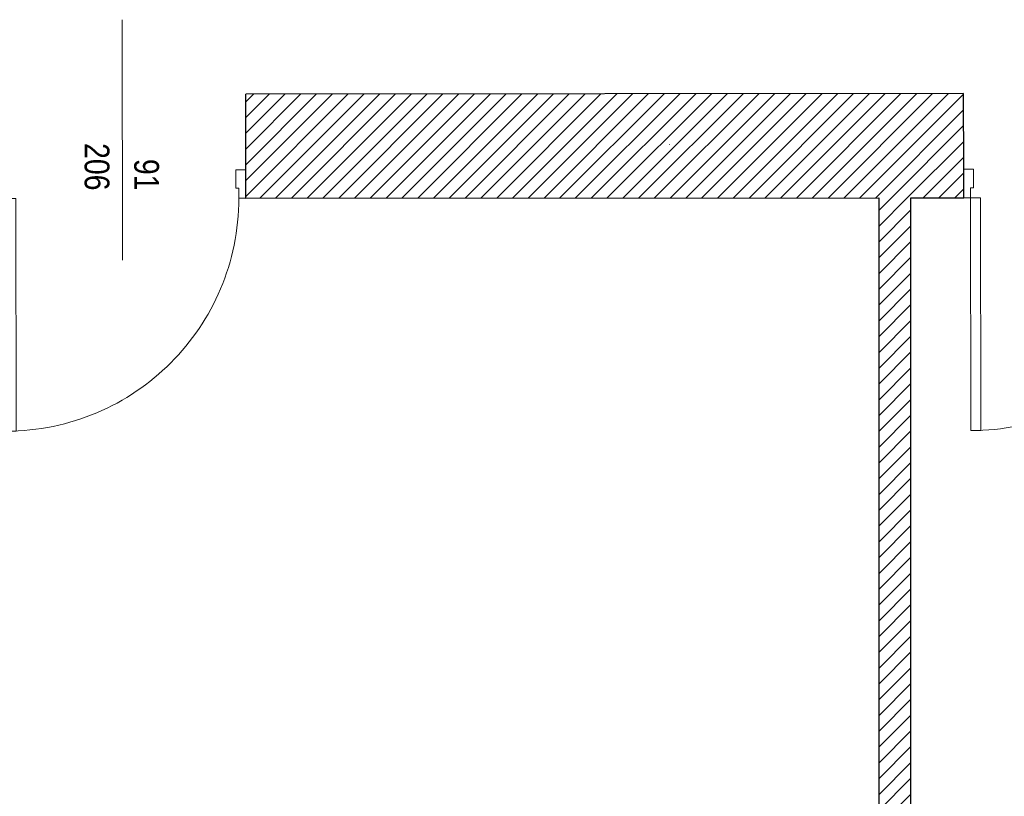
# Model space of a CAD drawing. Header units: millimetres. Extents: x -21056 to 421, y 9759 to 15589.
# Tile 109 of 120: x -782 to -385, y 10243 to 10556. Entities that reach past the tile are written whole.
import ezdxf
from ezdxf.enums import TextEntityAlignment as Align

# ---------------------------------------------------------------- set-up
doc = ezdxf.new("R2010")
doc.units = ezdxf.units.MM
doc.header["$LTSCALE"] = 25
doc.header["$MEASUREMENT"] = 0
doc.linetypes.add('Kropki i Kreski', pattern=[670.277762, 352.777767, -176.388884, 0, -141.111112])
doc.linetypes.add('Przerywana', pattern=[240, 120, -120])
for name, color, linetype in [('Drzwi ArchiCAD', 7, 'Continuous'), ('Konstrukcja - Siatki mod', 7, 'Continuous'), ('KR_INW', 7, 'Continuous'), ('Znaczniki drzwi ArchiCADa', 7, 'Continuous')]:
    doc.layers.add(name, color=color, linetype=linetype)
for name, color, linetype, lineweight in [('Drzwi ArchiCAD_Nr_pióra__1', 7, 'Continuous', 13), ('Drzwi ArchiCAD_Nr_pióra__27', 7, 'Continuous', 25), ('Konstrukcja - Siatki mod_Nr_pióra__48', 1, 'Continuous', 15), ('KR_INW_Nr_pióra__101', 252, 'Continuous', 5), ('KR_INW_Nr_pióra__27', 7, 'Continuous', 25), ('Znaczniki drzwi ArchiCADa_Nr_pióra__20', 1, 'Continuous', 13), ('Znaczniki drzwi ArchiCADa_Nr_pióra__7', 7, 'Continuous', 13)]:
    doc.layers.add(name, color=color, linetype=linetype, lineweight=lineweight)
doc.styles.add('GENERATED_STYLE_1', font='ARIALN.TTF')
pattern_1 = [(45, (0, 0), (-31.819804, 31.819804), [])]

# ---------------------------------------------------------------- blocks, each defined once
blk = doc.blocks.new('Drzwi 19_25')
at = {"layer": 'Drzwi ArchiCAD_Nr_pióra__1', "linetype": 'Continuous'}
for p, q in [((429.3, 0), (429.3, 938.6)), ((429.3, 938.6), (469.3, 938.6)), ((469.3, 938.6), (469.3, 0)), ((-469.3, 0), (-497.3, 0)), ((-497.3, 0), (-497.3, -115)), ((-469.3, -40), (-469.3, 0)), ((469.3, 0), (429.3, 0)), ((497.3, 0), (469.3, 0)), ((469.3, 0), (469.3, -40)), ((497.3, -115), (497.3, 0)), ((-457.3, -40), (-469.3, -40)), ((-457.3, -115), (-457.3, -40)), ((469.3, -40), (457.3, -40)), ((457.3, -40), (457.3, -115)), ((-497.3, -115), (-457.3, -115)), ((457.3, -115), (497.3, -115))]:
    blk.add_line(p, q, dxfattribs=at)
at = {"layer": 'Drzwi ArchiCAD_Nr_pióra__1', "linetype": 'Przerywana'}
blk.add_arc((469.3, 0), 938.6, 90, 180, dxfattribs=at)
at = {"layer": 'Drzwi ArchiCAD_Nr_pióra__27', "linetype": 'Continuous'}
for p, q in [((-497.3, 0), (-497.3, -115)), ((497.3, 0), (497.3, -115))]:
    blk.add_line(p, q, dxfattribs=at)
blk = doc.blocks.new('Znacznik Wym 19_13')
at = {"layer": 'Znaczniki drzwi ArchiCADa_Nr_pióra__20', "linetype": 'Continuous'}
blk.add_line((0, -670), (0, 300), dxfattribs=at)
at = {"layer": 'Znaczniki drzwi ArchiCADa_Nr_pióra__7', "style": 'GENERATED_STYLE_1'}
for tag, p in [('AC_MarkerText_3', (-182.4, -197.3)), ('AC_MarkerText_2', (17.6, -261.3))]:
    blk.add_attdef(tag, text='', height=100, rotation=270, dxfattribs=at).set_placement(p, align=Align.BOTTOM_LEFT)
blk = doc.blocks.new('Ściana_51', base_point=(233291.1, 113404.4))
at = {"layer": 'KR_INW_Nr_pióra__101', "linetype": 'Continuous'}
h = blk.add_hatch(dxfattribs=at)
h.set_pattern_fill('Cegła_licówka', color=256, style=0, pattern_type=2)
h.set_pattern_definition(pattern_1)
h.paths.add_polyline_path([(243677.8, 113411.3), (240782.9, 113409.4), (240783.1, 113104.4), (240783.2, 112989.4), (243678.1, 112991.3), (243678, 113106.3)])
at = {"layer": 'KR_INW_Nr_pióra__27', "linetype": 'Continuous'}
for p, q in [((240783.1, 113104.4), (240782.9, 113409.4)), ((243678, 113106.3), (243677.8, 113411.3)), ((240783.2, 112989.4), (240783.1, 113104.4)), ((243678.1, 112991.3), (243678, 113106.3))]:
    blk.add_line(p, q, dxfattribs=at)
at = {"layer": 'KR_INW_Nr_pióra__27', "linetype": 'Continuous', "flags": 128}
for points in [[(243677.8, 113411.3), (240782.9, 113409.4)], [(240783.2, 112989.4), (243335.3, 112991.1)], [(243465.3, 112991.2), (243678.1, 112991.3)]]:
    blk.add_lwpolyline(points, dxfattribs=at)
at = {"layer": 'Drzwi ArchiCAD', "linetype": 'Continuous', "zscale": 1000, "rotation": 180.0380409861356}
for p in [(244175.4, 112991.6), (240285.9, 112989.1)]:
    blk.add_blockref('Drzwi 19_25', p, dxfattribs=at)
at = {"layer": 'Znaczniki drzwi ArchiCADa', "color": 14, "lineweight": 13, "true_color": 0xb00000}
ref = blk.add_blockref('Znacznik Wym 19_13', (240285.6, 113409.1), dxfattribs=dict(at, rotation=0.03804098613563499))
ref.add_attrib('AC_MarkerText_2', '91', dxfattribs={"layer": 'Znaczniki drzwi ArchiCADa_Nr_pióra__7', "color": 7, "height": 100, "rotation": 270.038, "style": 'GENERATED_STYLE_1'}).set_placement((240303.5, 113147.7), align=Align.BOTTOM_LEFT)
ref.add_attrib('AC_MarkerText_3', '206', dxfattribs={"layer": 'Znaczniki drzwi ArchiCADa_Nr_pióra__7', "color": 7, "height": 100, "rotation": 270.038, "style": 'GENERATED_STYLE_1'}).set_placement((240103.4, 113211.6), align=Align.BOTTOM_LEFT)
blk = doc.blocks.new('Ściana_77', base_point=(243335.3, 106855.1))
at = {"layer": 'KR_INW_Nr_pióra__101', "linetype": 'Continuous'}
h = blk.add_hatch(dxfattribs=at)
h.set_pattern_fill('Cegła_licówka', color=256, style=0, pattern_type=2)
h.set_pattern_definition(pattern_1)
h.paths.add_polyline_path([(243465.3, 107385.1), (243465.3, 112991.2), (243335.3, 112991.1), (243335.3, 107385.1)])
at = {"layer": 'KR_INW_Nr_pióra__27', "linetype": 'Continuous', "flags": 128}
for points in [[(243335.3, 112991.1), (243335.3, 107385.1)], [(243465.3, 107385.1), (243465.3, 112991.2)]]:
    blk.add_lwpolyline(points, dxfattribs=at)
blk = doc.blocks.new('Standardowy znacznik siatki_8')
at = {"layer": 'Konstrukcja - Siatki mod_Nr_pióra__48', "linetype": 'Kropki i Kreski'}
blk.add_line((1000, 0), (72912, 0), dxfattribs=at)

msp = doc.modelspace()

# ---------------------------------------------------------------- block references
at = {"layer": 'Konstrukcja - Siatki mod', "color": 8, "linetype": 'Continuous', "lineweight": 13, "xscale": 0.1, "yscale": 0.1, "zscale": 100}
msp.add_blockref('Standardowy znacznik siatki_8', (-6969.92, 10505.51), dxfattribs=at)
at = {"layer": 'KR_INW', "xscale": 0.1, "yscale": 0.1, "zscale": 0.1}
for name, p in [('Ściana_51', (-1439.74, 10525.37)), ('Ściana_77', (-435.32, 9870.44))]:
    msp.add_blockref(name, p, dxfattribs=at)

doc.saveas('drawing.dxf')
